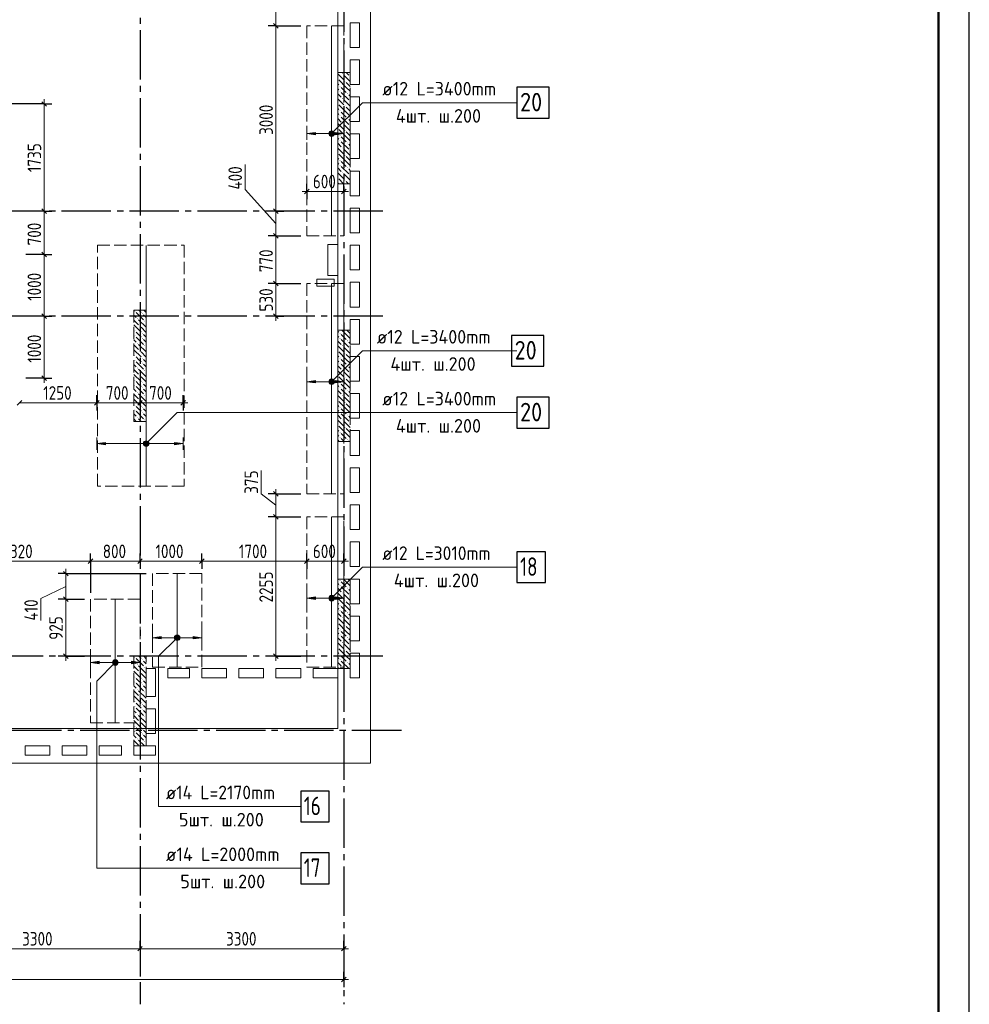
# Model space of a CAD drawing. Header units: millimetres. Extents: x 0 to 61017, y 0 to 42000.
# Tile 23 of 24: x 44032 to 59400, y 15970 to 31898. Entities that reach past the tile are written whole.
import ezdxf

# ---------------------------------------------------------------- set-up
doc = ezdxf.new("R2010")
doc.units = ezdxf.units.MM
doc.linetypes.add('______2', pattern=[270, 200, -70])
doc.linetypes.add('______5', pattern=[1100, 800, -100, 100, -100])
for name, color, linetype, lineweight in [('Standard', 7, 'Continuous', 25), ('ДОП Верх по У', 7, 'Continuous', 25), ('ЖБ Пилон', 180, 'Continuous', 25), ('Оси', 40, '______5', 18), ('Позиционная метка номер позиции', 7, 'Continuous', 13), ('Примечания', 7, 'Continuous', 25)]:
    doc.layers.add(name, color=color, linetype=linetype, lineweight=lineweight)
doc.layers.add('ЖБ Перекрытие верхний уровень', color=7, linetype='Continuous', lineweight=25, true_color=0xe0e0ff)
doc.styles.add('GOST 2.304-81', font='txt')
doc.styles.add('ISOCPEUR', font='txt')

msp = doc.modelspace()

# ---------------------------------------------------------------- hatches: boundary and pattern name
at = {"layer": 'ДОП Верх по У', "linetype": 'Continuous', "lineweight": 13, "transparency": 33554687}
for points in [[(48820, 30035), (48680, 30055), (48820, 30075)], [(48820, 26021), (48680, 26041), (48820, 26061)], [(45420, 25021), (45280, 25041), (45420, 25061)], [(48820, 22521), (48680, 22541), (48820, 22561)], [(46320, 21880), (46180, 21900), (46320, 21920)], [(45320, 21480), (45180, 21500), (45320, 21520)]]:
    msp.add_hatch(color=7, dxfattribs=at).paths.add_polyline_path(points, flags=16)
for points in [[(49048, 30036), (49048, 30074), (49042, 30055)], [(49048, 30074), (49061, 30023), (49061, 30087)], [(49048, 30074), (49048, 30036), (49061, 30023)], [(49061, 30087), (49080, 30017), (49080, 30092)], [(49061, 30087), (49061, 30023), (49080, 30017)], [(49080, 30092), (49080, 30017), (49099, 30023)], [(49080, 30092), (49099, 30023), (49099, 30087)], [(49099, 30087), (49099, 30023), (49112, 30036)], [(49099, 30087), (49112, 30036), (49112, 30074)], [(49112, 30074), (49112, 30036), (49117, 30055)], [(49140, 30035), (49280, 30055), (49140, 30075)], [(49048, 26022), (49048, 26060), (49042, 26041)], [(49048, 26060), (49061, 26009), (49061, 26073)], [(49048, 26060), (49048, 26022), (49061, 26009)], [(49061, 26073), (49080, 26004), (49080, 26078)], [(49061, 26073), (49061, 26009), (49080, 26004)], [(49080, 26078), (49080, 26004), (49099, 26009)], [(49080, 26078), (49099, 26009), (49099, 26073)], [(49099, 26073), (49099, 26009), (49112, 26022)], [(49099, 26073), (49112, 26022), (49112, 26060)], [(49112, 26060), (49112, 26022), (49117, 26041)], [(49140, 26021), (49280, 26041), (49140, 26061)], [(46048, 25022), (46048, 25060), (46042, 25041)], [(46048, 25060), (46061, 25009), (46061, 25073)], [(46048, 25060), (46048, 25022), (46061, 25009)], [(46061, 25073), (46080, 25004), (46080, 25078)], [(46061, 25073), (46061, 25009), (46080, 25004)], [(46080, 25078), (46080, 25004), (46099, 25009)], [(46080, 25078), (46099, 25009), (46099, 25073)], [(46099, 25073), (46099, 25009), (46112, 25022)], [(46099, 25073), (46112, 25022), (46112, 25060)], [(46112, 25060), (46112, 25022), (46117, 25041)], [(46540, 25021), (46680, 25041), (46540, 25061)], [(49048, 22522), (49048, 22560), (49042, 22541)], [(49048, 22560), (49061, 22509), (49061, 22573)], [(49048, 22560), (49048, 22522), (49061, 22509)], [(49061, 22573), (49080, 22504), (49080, 22578)], [(49061, 22573), (49061, 22509), (49080, 22504)], [(49080, 22578), (49080, 22504), (49099, 22509)], [(49080, 22578), (49099, 22509), (49099, 22573)], [(49099, 22573), (49099, 22509), (49112, 22522)], [(49099, 22573), (49112, 22522), (49112, 22560)], [(49112, 22560), (49112, 22522), (49117, 22541)], [(49140, 22521), (49280, 22541), (49140, 22561)], [(46548, 21881), (46548, 21919), (46542, 21900)], [(46548, 21919), (46561, 21868), (46561, 21932)], [(46548, 21919), (46548, 21881), (46561, 21868)], [(46561, 21932), (46580, 21862), (46580, 21938)], [(46561, 21932), (46561, 21868), (46580, 21862)], [(46580, 21938), (46580, 21862), (46599, 21868)], [(46580, 21938), (46599, 21868), (46599, 21932)], [(46599, 21932), (46599, 21868), (46612, 21881)], [(46599, 21932), (46612, 21881), (46612, 21919)], [(46612, 21919), (46612, 21881), (46617, 21900)], [(46840, 21880), (46980, 21900), (46840, 21920)], [(45548, 21481), (45548, 21519), (45542, 21500)], [(45548, 21519), (45561, 21468), (45561, 21532)], [(45548, 21519), (45548, 21481), (45561, 21468)], [(45561, 21532), (45580, 21462), (45580, 21538)], [(45561, 21532), (45561, 21468), (45580, 21462)], [(45580, 21538), (45580, 21462), (45599, 21468)], [(45580, 21538), (45599, 21468), (45599, 21532)], [(45599, 21532), (45599, 21468), (45612, 21481)], [(45599, 21532), (45612, 21481), (45612, 21519)], [(45612, 21519), (45612, 21481), (45617, 21500)], [(45840, 21480), (45980, 21500), (45840, 21520)]]:
    msp.add_hatch(color=7, dxfattribs=at).paths.add_polyline_path(points)
at = {"layer": 'ЖБ Пилон', "linetype": 'Continuous', "lineweight": 18, "transparency": 33554687}
for points in [[(49180, 30947), (49183, 30943), (49180, 30940)], [(49250, 31023), (49257, 31030), (49263, 31023), (49257, 31017)], [(49290, 30903), (49297, 30910), (49303, 30903), (49297, 30897)], [(49370, 30983), (49377, 30990), (49380, 30987), (49380, 30980), (49377, 30977)], [(49210, 30823), (49217, 30830), (49223, 30823), (49217, 30817)], [(49210, 30743), (49217, 30750), (49223, 30743), (49217, 30737)], [(49250, 30623), (49257, 30630), (49263, 30623), (49257, 30617)], [(49330, 30703), (49337, 30710), (49343, 30703), (49337, 30697)], [(49370, 30583), (49377, 30590), (49380, 30587), (49380, 30580), (49377, 30577)], [(49180, 30547), (49183, 30543), (49180, 30540)], [(49210, 30423), (49217, 30430), (49223, 30423), (49217, 30417)], [(49290, 30503), (49297, 30510), (49303, 30503), (49297, 30497)], [(49210, 30343), (49217, 30350), (49223, 30343), (49217, 30337)], [(49330, 30303), (49337, 30310), (49343, 30303), (49337, 30297)], [(49180, 30147), (49183, 30143), (49180, 30140)], [(49250, 30223), (49257, 30230), (49263, 30223), (49257, 30217)], [(49290, 30103), (49297, 30110), (49303, 30103), (49297, 30097)], [(49370, 30183), (49377, 30190), (49380, 30187), (49380, 30180), (49377, 30177)], [(49210, 30023), (49217, 30030), (49223, 30023), (49217, 30017)], [(49210, 29943), (49217, 29950), (49223, 29943), (49217, 29937)], [(49250, 29823), (49257, 29830), (49263, 29823), (49257, 29817)], [(49330, 29903), (49337, 29910), (49343, 29903), (49337, 29897)], [(49370, 29783), (49377, 29790), (49380, 29787), (49380, 29780), (49377, 29777)], [(49180, 29747), (49183, 29743), (49180, 29740)], [(49210, 29623), (49217, 29630), (49223, 29623), (49217, 29617)], [(49290, 29703), (49297, 29710), (49303, 29703), (49297, 29697)], [(49210, 29543), (49217, 29550), (49223, 29543), (49217, 29537)], [(49330, 29503), (49337, 29510), (49343, 29503), (49337, 29497)], [(49180, 29347), (49183, 29343), (49180, 29340)], [(49250, 29423), (49257, 29430), (49263, 29423), (49257, 29417)], [(49290, 29303), (49297, 29310), (49303, 29303), (49297, 29297)], [(49370, 29383), (49377, 29390), (49380, 29387), (49380, 29380), (49377, 29377)], [(45890, 27183), (45897, 27190), (45903, 27183), (45897, 27177)], [(46010, 27143), (46017, 27150), (46023, 27143), (46017, 27137)], [(45930, 27063), (45937, 27070), (45943, 27063), (45937, 27057)], [(45970, 26943), (45977, 26950), (45983, 26943), (45977, 26937)], [(46050, 27023), (46057, 27030), (46063, 27023), (46057, 27017)], [(45890, 26863), (45897, 26870), (45903, 26863), (45897, 26857)], [(45890, 26783), (45897, 26790), (45903, 26783), (45897, 26777)], [(46010, 26823), (46017, 26830), (46023, 26823), (46017, 26817)], [(49210, 26823), (49217, 26830), (49223, 26823), (49217, 26817)], [(45930, 26663), (45937, 26670), (45943, 26663), (45937, 26657)], [(46010, 26743), (46017, 26750), (46023, 26743), (46017, 26737)], [(46050, 26623), (46057, 26630), (46063, 26623), (46057, 26617)], [(49210, 26743), (49217, 26750), (49223, 26743), (49217, 26737)], [(49250, 26623), (49257, 26630), (49263, 26623), (49257, 26617)], [(49330, 26703), (49337, 26710), (49343, 26703), (49337, 26697)], [(45890, 26463), (45897, 26470), (45903, 26463), (45897, 26457)], [(45970, 26543), (45977, 26550), (45983, 26543), (45977, 26537)], [(49180, 26547), (49183, 26543), (49180, 26540)], [(49290, 26503), (49297, 26510), (49303, 26503), (49297, 26497)], [(49370, 26583), (49377, 26590), (49380, 26587), (49380, 26580), (49377, 26577)], [(45890, 26383), (45897, 26390), (45903, 26383), (45897, 26377)], [(46010, 26423), (46017, 26430), (46023, 26423), (46017, 26417)], [(46010, 26343), (46017, 26350), (46023, 26343), (46017, 26337)], [(49210, 26423), (49217, 26430), (49223, 26423), (49217, 26417)], [(49210, 26343), (49217, 26350), (49223, 26343), (49217, 26337)], [(49330, 26303), (49337, 26310), (49343, 26303), (49337, 26297)], [(45930, 26263), (45937, 26270), (45943, 26263), (45937, 26257)], [(45970, 26143), (45977, 26150), (45983, 26143), (45977, 26137)], [(46050, 26223), (46057, 26230), (46063, 26223), (46057, 26217)], [(49180, 26147), (49183, 26143), (49180, 26140)], [(49250, 26223), (49257, 26230), (49263, 26223), (49257, 26217)], [(49370, 26183), (49377, 26190), (49380, 26187), (49380, 26180), (49377, 26177)], [(45890, 26063), (45897, 26070), (45903, 26063), (45897, 26057)], [(45890, 25983), (45897, 25990), (45903, 25983), (45897, 25977)], [(46010, 26023), (46017, 26030), (46023, 26023), (46017, 26017)], [(49210, 26023), (49217, 26030), (49223, 26023), (49217, 26017)], [(49290, 26103), (49297, 26110), (49303, 26103), (49297, 26097)], [(45930, 25863), (45937, 25870), (45943, 25863), (45937, 25857)], [(46010, 25943), (46017, 25950), (46023, 25943), (46017, 25937)], [(46050, 25823), (46057, 25830), (46063, 25823), (46057, 25817)], [(49210, 25943), (49217, 25950), (49223, 25943), (49217, 25937)], [(49250, 25823), (49257, 25830), (49263, 25823), (49257, 25817)], [(49330, 25903), (49337, 25910), (49343, 25903), (49337, 25897)], [(45890, 25663), (45897, 25670), (45903, 25663), (45897, 25657)], [(45970, 25743), (45977, 25750), (45983, 25743), (45977, 25737)], [(49180, 25747), (49183, 25743), (49180, 25740)], [(49290, 25703), (49297, 25710), (49303, 25703), (49297, 25697)], [(49370, 25783), (49377, 25790), (49380, 25787), (49380, 25780), (49377, 25777)], [(45890, 25583), (45897, 25590), (45903, 25583), (45897, 25577)], [(46010, 25623), (46017, 25630), (46023, 25623), (46017, 25617)], [(46010, 25543), (46017, 25550), (46023, 25543), (46017, 25537)], [(49210, 25623), (49217, 25630), (49223, 25623), (49217, 25617)], [(49210, 25543), (49217, 25550), (49223, 25543), (49217, 25537)], [(49330, 25503), (49337, 25510), (49343, 25503), (49337, 25497)], [(45930, 25463), (45937, 25470), (45943, 25463), (45937, 25457)], [(46050, 25423), (46057, 25430), (46063, 25423), (46057, 25417)], [(49180, 25347), (49183, 25343), (49180, 25340)], [(49250, 25423), (49257, 25430), (49263, 25423), (49257, 25417)], [(49370, 25383), (49377, 25390), (49380, 25387), (49380, 25380), (49377, 25377)], [(49210, 25223), (49217, 25230), (49223, 25223), (49217, 25217)], [(49290, 25303), (49297, 25310), (49303, 25303), (49297, 25297)], [(49210, 25143), (49217, 25150), (49223, 25143), (49217, 25137)], [(49330, 25103), (49337, 25110), (49343, 25103), (49337, 25097)], [(49210, 22823), (49217, 22830), (49223, 22823), (49217, 22817)], [(49210, 22743), (49217, 22750), (49223, 22743), (49217, 22737)], [(49250, 22623), (49257, 22630), (49263, 22623), (49257, 22617)], [(49330, 22703), (49337, 22710), (49343, 22703), (49337, 22697)], [(49180, 22547), (49183, 22543), (49180, 22540)], [(49290, 22503), (49297, 22510), (49303, 22503), (49297, 22497)], [(49370, 22583), (49377, 22590), (49380, 22587), (49380, 22580), (49377, 22577)], [(49210, 22423), (49217, 22430), (49223, 22423), (49217, 22417)], [(49210, 22343), (49217, 22350), (49223, 22343), (49217, 22337)], [(49330, 22303), (49337, 22310), (49343, 22303), (49337, 22297)], [(49180, 22147), (49183, 22143), (49180, 22140)], [(49250, 22223), (49257, 22230), (49263, 22223), (49257, 22217)], [(49370, 22183), (49377, 22190), (49380, 22187), (49380, 22180), (49377, 22177)], [(49210, 22023), (49217, 22030), (49223, 22023), (49217, 22017)], [(49290, 22103), (49297, 22110), (49303, 22103), (49297, 22097)], [(49210, 21943), (49217, 21950), (49223, 21943), (49217, 21937)], [(49250, 21823), (49257, 21830), (49263, 21823), (49257, 21817)], [(49330, 21903), (49337, 21910), (49343, 21903), (49337, 21897)], [(49180, 21747), (49183, 21743), (49180, 21740)], [(49290, 21703), (49297, 21710), (49303, 21703), (49297, 21697)], [(49370, 21783), (49377, 21790), (49380, 21787), (49380, 21780), (49377, 21777)], [(45890, 21583), (45897, 21590), (45903, 21583), (45897, 21577)], [(46010, 21543), (46017, 21550), (46023, 21543), (46017, 21537)], [(49210, 21623), (49217, 21630), (49223, 21623), (49217, 21617)], [(49210, 21543), (49217, 21550), (49223, 21543), (49217, 21537)], [(49330, 21503), (49337, 21510), (49343, 21503), (49337, 21497)], [(45930, 21463), (45937, 21470), (45943, 21463), (45937, 21457)], [(45970, 21343), (45977, 21350), (45983, 21343), (45977, 21337)], [(46050, 21423), (46057, 21430), (46063, 21423), (46057, 21417)], [(49250, 21423), (49257, 21430), (49263, 21423), (49257, 21417)], [(45890, 21263), (45897, 21270), (45903, 21263), (45897, 21257)], [(45890, 21183), (45897, 21190), (45903, 21183), (45897, 21177)], [(46010, 21223), (46017, 21230), (46023, 21223), (46017, 21217)], [(45930, 21063), (45937, 21070), (45943, 21063), (45937, 21057)], [(46010, 21143), (46017, 21150), (46023, 21143), (46017, 21137)], [(46050, 21023), (46057, 21030), (46063, 21023), (46057, 21017)], [(45890, 20863), (45897, 20870), (45903, 20863), (45897, 20857)], [(45970, 20943), (45977, 20950), (45983, 20943), (45977, 20937)], [(45890, 20783), (45897, 20790), (45903, 20783), (45897, 20777)], [(46010, 20823), (46017, 20830), (46023, 20823), (46017, 20817)], [(46010, 20743), (46017, 20750), (46023, 20743), (46017, 20737)], [(45930, 20663), (45937, 20670), (45943, 20663), (45937, 20657)], [(45970, 20543), (45977, 20550), (45983, 20543), (45977, 20537)], [(46050, 20623), (46057, 20630), (46063, 20623), (46057, 20617)], [(45890, 20463), (45897, 20470), (45903, 20463), (45897, 20457)], [(45890, 20383), (45897, 20390), (45903, 20383), (45897, 20377)], [(46010, 20423), (46017, 20430), (46023, 20423), (46017, 20417)], [(45930, 20263), (45937, 20270), (45943, 20263), (45937, 20257)], [(46010, 20343), (46017, 20350), (46023, 20343), (46017, 20337)], [(46050, 20223), (46057, 20230), (46063, 20223), (46057, 20217)]]:
    msp.add_hatch(color=7, dxfattribs=at).paths.add_polyline_path(points, flags=16)
at = {"layer": 'Позиционная метка номер позиции', "linetype": 'Continuous', "lineweight": 13, "transparency": 33554687}
for points in [[(49037, 30066), (49112, 30023), (49048, 30087)], [(49037, 30044), (49091, 30012), (49037, 30066)], [(49037, 30066), (49091, 30012), (49112, 30023)], [(49069, 30012), (49037, 30044), (49048, 30023)], [(49037, 30044), (49069, 30012), (49091, 30012)], [(49048, 30087), (49123, 30044), (49069, 30098)], [(49048, 30087), (49112, 30023), (49123, 30044)], [(49069, 30098), (49123, 30044), (49123, 30066)], [(49069, 30098), (49123, 30066), (49091, 30098)], [(49091, 30098), (49123, 30066), (49112, 30087)], [(49037, 26052), (49112, 26009), (49048, 26073)], [(49037, 26030), (49091, 25998), (49037, 26052)], [(49037, 26052), (49091, 25998), (49112, 26009)], [(49069, 25998), (49037, 26030), (49048, 26009)], [(49037, 26030), (49069, 25998), (49091, 25998)], [(49048, 26073), (49123, 26030), (49069, 26084)], [(49048, 26073), (49112, 26009), (49123, 26030)], [(49069, 26084), (49123, 26030), (49123, 26052)], [(49069, 26084), (49123, 26052), (49091, 26084)], [(49091, 26084), (49123, 26052), (49112, 26073)], [(46037, 25052), (46112, 25009), (46048, 25073)], [(46037, 25030), (46091, 24998), (46037, 25052)], [(46037, 25052), (46091, 24998), (46112, 25009)], [(46069, 24998), (46037, 25030), (46048, 25009)], [(46037, 25030), (46069, 24998), (46091, 24998)], [(46048, 25073), (46123, 25030), (46069, 25084)], [(46048, 25073), (46112, 25009), (46123, 25030)], [(46069, 25084), (46123, 25030), (46123, 25052)], [(46069, 25084), (46123, 25052), (46091, 25084)], [(46091, 25084), (46123, 25052), (46112, 25073)], [(49037, 22552), (49112, 22509), (49048, 22573)], [(49037, 22530), (49091, 22498), (49037, 22552)], [(49037, 22552), (49091, 22498), (49112, 22509)], [(49069, 22498), (49037, 22530), (49048, 22509)], [(49037, 22530), (49069, 22498), (49091, 22498)], [(49048, 22573), (49123, 22530), (49069, 22584)], [(49048, 22573), (49112, 22509), (49123, 22530)], [(49069, 22584), (49123, 22530), (49123, 22552)], [(49069, 22584), (49123, 22552), (49091, 22584)], [(49091, 22584), (49123, 22552), (49112, 22573)], [(46612, 21868), (46548, 21932), (46537, 21911)], [(46612, 21868), (46537, 21911), (46591, 21857)], [(46591, 21857), (46537, 21911), (46537, 21889)], [(46591, 21857), (46537, 21889), (46569, 21857)], [(46569, 21857), (46537, 21889), (46548, 21868)], [(46623, 21889), (46569, 21943), (46548, 21932)], [(46623, 21889), (46548, 21932), (46612, 21868)], [(46623, 21911), (46591, 21943), (46569, 21943)], [(46623, 21911), (46569, 21943), (46623, 21889)], [(46591, 21943), (46623, 21911), (46612, 21932)], [(45612, 21468), (45548, 21532), (45537, 21511)], [(45612, 21468), (45537, 21511), (45591, 21457)], [(45591, 21457), (45537, 21511), (45537, 21489)], [(45623, 21489), (45569, 21543), (45548, 21532)], [(45623, 21489), (45548, 21532), (45612, 21468)], [(45623, 21511), (45591, 21543), (45569, 21543)], [(45623, 21511), (45569, 21543), (45623, 21489)], [(45591, 21543), (45623, 21511), (45612, 21532)], [(45591, 21457), (45537, 21489), (45569, 21457)], [(45569, 21457), (45537, 21489), (45548, 21468)]]:
    msp.add_hatch(color=7, dxfattribs=at).paths.add_polyline_path(points)

# ---------------------------------------------------------------- linework, layer by layer
at = {"layer": 'Standard', "color": 7, "linetype": 'Continuous', "lineweight": 13, "transparency": 33554687}
for p, q in [((48180, 32450), (48180, 31800)), ((48180, 31800), (48180, 28800)), ((44430, 30535), (44430, 30610)), ((47680, 29150), (47680, 29557)), ((48180, 28600), (47680, 29150)), ((48680, 29120), (48605, 29120)), ((48680, 29120), (49280, 29120)), ((49280, 29120), (49355, 29120)), ((44430, 28800), (44430, 28100)), ((48180, 28800), (48180, 28400)), ((48180, 28400), (48180, 27630)), ((44430, 28100), (44430, 27100)), ((48180, 27630), (48180, 27100)), ((44430, 27100), (44430, 26100)), ((48180, 27100), (48180, 27025)), ((44430, 26100), (44430, 26025)), ((45280, 25700), (44030, 25700)), ((45980, 25700), (45280, 25700)), ((46680, 25700), (45980, 25700)), ((46680, 25700), (46755, 25700)), ((47941, 24229), (47941, 24604)), ((48180, 24043), (47941, 24229)), ((48180, 24230), (48180, 24305)), ((48180, 24230), (48180, 23857)), ((48180, 23857), (48180, 21600)), ((42860, 23137), (45180, 23137)), ((45180, 23137), (45980, 23137)), ((45980, 23137), (46980, 23137)), ((46980, 23137), (48680, 23137)), ((48680, 23137), (49280, 23137)), ((49280, 23137), (49355, 23137)), ((44780, 22937), (44780, 23012)), ((44780, 22731), (44377, 22537)), ((44377, 22537), (44377, 22177)), ((44780, 22525), (44780, 21600)), ((44780, 21600), (44780, 21525)), ((48180, 21600), (48180, 21525)), ((42680, 16870), (45980, 16870)), ((45980, 16870), (49280, 16870)), ((49280, 16870), (49355, 16870)), ((49280, 16370), (7200, 16370)), ((49280, 16370), (49355, 16370))]:
    msp.add_line(p, q, dxfattribs=at)
at = {"layer": 'Standard', "color": 251, "linetype": 'Continuous', "lineweight": -3, "true_color": 0x656565, "transparency": 33554687}
for p, q in [((48180, 31800), (48055, 31800)), ((48180, 31800), (48305, 31800)), ((48180, 31800), (48580, 31800)), ((44430, 30535), (43320, 30535)), ((44430, 30535), (44305, 30535)), ((44430, 30535), (44555, 30535)), ((48680, 29120), (48680, 29245)), ((49280, 29120), (49280, 29245)), ((48680, 29120), (48680, 28995)), ((48680, 29120), (48680, 29120)), ((49280, 29120), (49280, 28995)), ((49280, 29120), (49280, 29120)), ((44430, 28800), (44305, 28800)), ((44430, 28800), (44555, 28800)), ((44430, 28800), (44430, 28800)), ((48180, 28800), (48055, 28800)), ((48180, 28800), (48305, 28800)), ((48180, 28800), (48188, 28800)), ((48180, 28400), (48055, 28400)), ((48180, 28400), (48305, 28400)), ((48180, 28400), (48580, 28400)), ((44430, 28100), (44305, 28100)), ((44430, 28100), (44555, 28100)), ((48180, 27630), (48055, 27630)), ((48180, 27630), (48305, 27630)), ((48180, 27630), (48580, 27630)), ((44430, 27100), (44305, 27100)), ((44430, 27100), (44555, 27100)), ((48180, 27100), (48055, 27100)), ((48180, 27100), (48305, 27100)), ((48180, 27100), (48288, 27100)), ((44430, 26100), (44130, 26100)), ((44430, 26100), (44305, 26100)), ((44430, 26100), (44555, 26100)), ((45280, 25700), (45280, 25825)), ((45980, 25700), (45980, 25825)), ((46680, 25700), (46680, 25825)), ((45280, 25700), (45280, 25575)), ((45280, 25700), (45280, 25700)), ((45980, 25700), (45980, 25575)), ((45980, 25700), (45980, 25700)), ((46680, 25700), (46680, 25575)), ((46680, 25700), (46680, 25700)), ((48180, 24230), (48055, 24230)), ((48180, 24230), (48305, 24230)), ((48180, 24230), (48580, 24230)), ((48180, 23857), (48055, 23857)), ((48180, 23857), (48305, 23857)), ((48180, 23857), (48580, 23857)), ((45180, 23137), (45180, 23262)), ((45980, 23137), (45980, 23262)), ((46980, 23137), (46980, 23262)), ((48680, 23137), (48680, 23262)), ((49280, 23137), (49280, 23262)), ((45180, 23137), (45180, 23012)), ((45180, 23137), (45180, 22625)), ((45980, 23137), (45980, 23012)), ((45980, 23137), (45980, 23081)), ((46980, 23137), (46980, 23012)), ((46980, 23137), (46980, 23037)), ((48680, 23137), (48680, 23012)), ((48680, 23137), (48680, 23137)), ((49280, 23137), (49280, 23012)), ((49280, 23137), (49280, 23137)), ((44780, 22937), (44655, 22937)), ((44780, 22937), (44905, 22937)), ((44780, 22525), (44655, 22525)), ((44780, 22525), (44905, 22525)), ((44780, 22525), (45080, 22525)), ((44780, 21600), (44655, 21600)), ((44780, 21600), (44905, 21600)), ((44780, 21600), (45080, 21600)), ((48180, 21600), (48055, 21600)), ((48180, 21600), (48305, 21600)), ((48180, 21600), (48580, 21600)), ((45980, 16870), (45980, 16995)), ((49280, 16870), (49280, 16995)), ((45980, 16870), (45980, 16745)), ((45980, 16870), (45980, 16418)), ((49280, 16870), (49280, 16745)), ((49280, 16870), (49280, 16418)), ((49280, 16370), (49280, 16495)), ((49280, 16370), (49280, 16245)), ((49280, 16370), (49280, 16320))]:
    msp.add_line(p, q, dxfattribs=at)
at = {"layer": 'Standard', "color": 7, "linetype": 'Continuous', "lineweight": 25, "transparency": 33554687}
for p, q in [((48142, 31838), (48217, 31762)), ((44392, 30572), (44467, 30497)), ((48642, 29082), (48717, 29158)), ((49242, 29082), (49317, 29158)), ((44392, 28838), (44467, 28762)), ((48142, 28838), (48217, 28762)), ((48142, 28438), (48217, 28362)), ((44392, 28138), (44467, 28062)), ((48142, 27667), (48217, 27592)), ((44392, 27138), (44467, 27063)), ((48142, 27138), (48217, 27063)), ((44392, 26138), (44467, 26063)), ((44067, 25738), (43992, 25663)), ((45317, 25738), (45242, 25663)), ((46017, 25738), (45942, 25663)), ((46717, 25738), (46642, 25663)), ((48142, 24267), (48217, 24192)), ((48142, 23894), (48217, 23819)), ((45142, 23099), (45217, 23174)), ((45942, 23099), (46017, 23174)), ((46942, 23099), (47017, 23174)), ((48642, 23099), (48717, 23174)), ((49242, 23099), (49317, 23174)), ((44742, 22974), (44817, 22899)), ((44742, 22562), (44817, 22487)), ((44742, 21638), (44817, 21562)), ((48142, 21638), (48217, 21562)), ((45942, 16833), (46017, 16907)), ((49242, 16833), (49317, 16907)), ((49317, 16407), (49242, 16333))]:
    msp.add_line(p, q, dxfattribs=at)
at = {"layer": 'Standard', "color": 7, "linetype": 'Continuous', "lineweight": 13, "transparency": 33554687}
msp.add_lwpolyline([(0, 0), (59400, 0), (59400, 42000), (0, 42000), (0, 0)], close=True, dxfattribs=at)
for points in [[(0, 42000), (0, 0), (59400, 0), (59400, 42000), (0, 42000)], [(59400, 42000), (0, 42000), (0, 0), (59400, 0), (59400, 42000)], [(59400, 42000), (0, 42000), (0, 0), (59400, 0), (59400, 42000)], [(44430, 30535), (44430, 29356), (44430, 29356), (44430, 28800)], [(44780, 22937), (44780, 22651), (44780, 22651), (44780, 22525)]]:
    msp.add_lwpolyline(points, dxfattribs=at)
at = {"layer": 'Standard', "color": 7, "linetype": 'Continuous', "lineweight": 25, "transparency": 33554687}
msp.add_lwpolyline([(0, 42000), (0, 0), (59400, 0), (59400, 42000), (0, 42000)], dxfattribs=at)
at = {"layer": 'Standard', "color": 7, "linetype": 'Continuous', "lineweight": 50, "transparency": 33554687}
msp.add_lwpolyline([(2000, 41500), (58900, 41500), (58900, 500), (2000, 500), (2000, 41500)], close=True, dxfattribs=at)
at = {"layer": 'Standard', "color": 254, "linetype": 'Continuous', "lineweight": 18, "true_color": 0xc4c4ff, "transparency": 33554687}
msp.add_lwpolyline([(7300, 20432), (49180, 20432), (49180, 37201), (7300, 37201), (7300, 20432)], dxfattribs=at)
at = {"layer": 'Standard', "color": 251, "linetype": 'Continuous', "lineweight": -3, "true_color": 0x656565, "transparency": 33554687}
for points in [[(44430, 28100), (44413, 28100), (44413, 28100), (44413, 28100), (44413, 28100), (44130, 28100)], [(44430, 27100), (44413, 27100), (44413, 27100), (44130, 27100)], [(44780, 22937), (44961, 22937), (44961, 22937), (46080, 22937)]]:
    msp.add_lwpolyline(points, dxfattribs=at)
at = {"layer": 'ДОП Верх по У', "color": 7, "linetype": 'Continuous', "lineweight": 18, "transparency": 33554687}
for p, q in [((49080, 31794), (49080, 28406)), ((46080, 28243), (46080, 24357)), ((49080, 27624), (49080, 24236)), ((49080, 23851), (49080, 21431)), ((46580, 22932), (46580, 21432)), ((45580, 22518), (45580, 20532))]:
    msp.add_line(p, q, dxfattribs=at)
at = {"layer": 'ДОП Верх по У', "color": 7, "linetype": 'Continuous', "lineweight": 13, "transparency": 33554687}
for p, q in [((49880, 30555), (51988, 30555)), ((49792, 26541), (51900, 26541)), ((49880, 25541), (51988, 25541)), ((49880, 23041), (51922, 23041)), ((46380, 19170), (48444, 19170)), ((46380, 18170), (48488, 18170))]:
    msp.add_line(p, q, dxfattribs=at)
at = {"layer": 'ДОП Верх по У', "color": 251, "linetype": 'Continuous', "lineweight": 13, "true_color": 0x494949, "transparency": 33554687}
for p, q in [((48680, 30055), (48680, 30155)), ((49280, 30055), (49280, 30155)), ((48680, 30055), (48820, 30075)), ((48820, 30035), (48680, 30055)), ((48680, 30055), (48680, 29955)), ((48680, 30055), (48680, 30055)), ((48820, 30075), (48820, 30035)), ((48820, 30055), (49050, 30055)), ((49080, 30092), (49080, 30092)), ((49080, 30017), (49080, 30017)), ((49110, 30055), (49140, 30055)), ((49280, 30055), (49140, 30075)), ((49140, 30075), (49140, 30035)), ((49140, 30035), (49280, 30055)), ((49280, 30055), (49280, 29955)), ((49280, 30055), (49280, 30055)), ((48680, 26041), (48680, 26141)), ((49280, 26041), (49280, 26141)), ((48680, 26041), (48820, 26061)), ((48820, 26021), (48680, 26041)), ((48680, 26041), (48680, 25941)), ((48680, 26041), (48680, 26041)), ((48820, 26061), (48820, 26021)), ((48820, 26041), (49050, 26041)), ((49080, 26078), (49080, 26078)), ((49080, 26004), (49080, 26004)), ((49110, 26041), (49140, 26041)), ((49280, 26041), (49140, 26061)), ((49140, 26061), (49140, 26021)), ((49140, 26021), (49280, 26041)), ((49280, 26041), (49280, 25941)), ((49280, 26041), (49280, 26041)), ((45280, 25041), (45280, 25141)), ((45280, 25041), (45420, 25061)), ((45420, 25021), (45280, 25041)), ((45280, 25041), (45280, 24941)), ((45280, 25041), (45280, 25041)), ((45420, 25061), (45420, 25021)), ((45420, 25041), (46050, 25041)), ((46080, 25078), (46080, 25078)), ((46110, 25041), (46540, 25041)), ((46680, 25041), (46540, 25061)), ((46540, 25061), (46540, 25021)), ((46540, 25021), (46680, 25041)), ((46680, 25041), (46680, 25141)), ((46680, 25041), (46680, 24941)), ((46680, 25041), (46680, 25041)), ((46080, 25004), (46080, 25004)), ((48680, 22541), (48680, 22641)), ((49280, 22541), (49280, 22641)), ((48680, 22541), (48820, 22561)), ((48820, 22521), (48680, 22541)), ((48680, 22541), (48680, 22441)), ((48680, 22541), (48680, 22541)), ((48820, 22561), (48820, 22521)), ((48820, 22541), (49050, 22541)), ((49080, 22578), (49080, 22578)), ((49080, 22504), (49080, 22504)), ((49110, 22541), (49140, 22541)), ((49280, 22541), (49140, 22561)), ((49140, 22561), (49140, 22521)), ((49140, 22521), (49280, 22541)), ((49280, 22541), (49280, 22441)), ((49280, 22541), (49280, 22541)), ((46180, 21900), (46180, 22000)), ((46980, 21900), (46980, 22000)), ((46180, 21900), (46320, 21920)), ((46320, 21880), (46180, 21900)), ((46180, 21900), (46180, 21800)), ((46180, 21900), (46180, 21900)), ((46320, 21920), (46320, 21880)), ((46320, 21900), (46550, 21900)), ((46580, 21938), (46580, 21938)), ((46580, 21862), (46580, 21862)), ((46610, 21900), (46840, 21900)), ((46980, 21900), (46840, 21920)), ((46840, 21920), (46840, 21880)), ((46840, 21880), (46980, 21900)), ((46980, 21900), (46980, 21800)), ((46980, 21900), (46980, 21900)), ((45180, 21500), (45180, 21600)), ((45180, 21500), (45320, 21520)), ((45320, 21520), (45320, 21480)), ((45580, 21538), (45580, 21538)), ((45980, 21500), (45840, 21520)), ((45840, 21520), (45840, 21480)), ((45980, 21500), (45980, 21600)), ((45320, 21480), (45180, 21500)), ((45180, 21500), (45180, 21400)), ((45180, 21500), (45180, 21500)), ((45320, 21500), (45550, 21500)), ((45580, 21462), (45580, 21462)), ((45610, 21500), (45840, 21500)), ((45840, 21480), (45980, 21500)), ((45980, 21500), (45980, 21400)), ((45980, 21500), (45980, 21500))]:
    msp.add_line(p, q, dxfattribs=at)
at = {"layer": 'ДОП Верх по У', "color": 7, "linetype": 'Continuous', "lineweight": 25, "transparency": 33554687}
for points in [[(52080, 30305), (52600, 30305), (52600, 30805), (52080, 30805), (52080, 30305)], [(51992, 26291), (52512, 26291), (52512, 26791), (51992, 26791), (51992, 26291)], [(52080, 25291), (52600, 25291), (52600, 25791), (52080, 25791), (52080, 25291)], [(52080, 22791), (52540, 22791), (52540, 23291), (52080, 23291), (52080, 22791)], [(48580, 18920), (49040, 18920), (49040, 19420), (48580, 19420), (48580, 18920)], [(48580, 17920), (49040, 17920), (49040, 18420), (48580, 18420), (48580, 17920)]]:
    msp.add_lwpolyline(points, dxfattribs=at)
at = {"layer": 'ДОП Верх по У', "color": 251, "linetype": 'Continuous', "lineweight": 13, "true_color": 0x494949, "transparency": 33554687}
for centre in [(49080, 30055), (49080, 26041), (46080, 25041), (49080, 22541), (46580, 21900), (45580, 21500)]:
    msp.add_circle(centre, 37.5, dxfattribs=at)
at = {"layer": 'ЖБ Перекрытие верхний уровень', "color": 7, "linetype": 'Continuous', "lineweight": 18, "transparency": 33554687}
for p, q in [((49710, 19870), (49710, 34830)), ((49380, 31850), (49530, 31850)), ((49380, 31450), (49380, 31850)), ((49530, 31850), (49530, 31450)), ((49530, 31450), (49380, 31450)), ((49380, 30850), (49380, 31250)), ((49380, 31250), (49530, 31250)), ((49530, 31250), (49530, 30850)), ((49530, 30850), (49380, 30850)), ((49380, 30250), (49380, 30650)), ((49380, 30650), (49530, 30650)), ((49530, 30650), (49530, 30250)), ((49530, 30250), (49380, 30250)), ((49380, 29650), (49380, 30050)), ((49380, 30050), (49530, 30050)), ((49530, 30050), (49530, 29650)), ((49530, 29650), (49380, 29650)), ((49380, 29450), (49530, 29450)), ((49380, 29050), (49380, 29450)), ((49530, 29450), (49530, 29050)), ((49530, 29050), (49380, 29050)), ((49380, 28850), (49530, 28850)), ((49380, 28450), (49380, 28850)), ((49530, 28850), (49530, 28450)), ((49530, 28450), (49380, 28450)), ((49180, 28260), (49020, 28260)), ((49020, 28260), (49020, 27760)), ((49180, 27760), (49180, 28260)), ((49380, 28250), (49530, 28250)), ((49380, 27850), (49380, 28250)), ((49530, 28250), (49530, 27850)), ((49020, 27760), (49180, 27760)), ((49530, 27850), (49380, 27850)), ((49120, 27700), (48840, 27700)), ((48840, 27700), (48840, 27590)), ((48840, 27590), (49120, 27590)), ((49120, 27590), (49120, 27700)), ((49380, 27250), (49380, 27650)), ((49380, 27650), (49530, 27650)), ((49530, 27650), (49530, 27250)), ((49530, 27250), (49380, 27250)), ((49380, 26650), (49380, 27050)), ((49380, 27050), (49530, 27050)), ((49530, 27050), (49530, 26650)), ((49530, 26650), (49380, 26650)), ((49380, 26450), (49530, 26450)), ((49380, 26050), (49380, 26450)), ((49530, 26450), (49530, 26050)), ((49530, 26050), (49380, 26050)), ((49380, 25450), (49380, 25850)), ((49380, 25850), (49530, 25850)), ((49530, 25850), (49530, 25450)), ((49530, 25450), (49380, 25450)), ((49380, 25250), (49530, 25250)), ((49380, 24850), (49380, 25250)), ((49530, 25250), (49530, 24850)), ((49530, 24850), (49380, 24850)), ((49380, 24650), (49530, 24650)), ((49380, 24250), (49380, 24650)), ((49530, 24650), (49530, 24250)), ((49530, 24250), (49380, 24250)), ((49380, 23650), (49380, 24050)), ((49380, 24050), (49530, 24050)), ((49530, 24050), (49530, 23650)), ((49530, 23650), (49380, 23650)), ((49380, 23450), (49530, 23450)), ((49380, 23050), (49380, 23450)), ((49530, 23450), (49530, 23050)), ((49530, 23050), (49380, 23050)), ((49380, 22450), (49380, 22850)), ((49380, 22850), (49530, 22850)), ((49530, 22850), (49530, 22450)), ((49530, 22450), (49380, 22450)), ((49380, 22250), (49530, 22250)), ((49380, 21850), (49380, 22250)), ((49530, 22250), (49530, 21850)), ((49530, 21850), (49380, 21850)), ((49380, 21650), (49530, 21650)), ((49380, 21250), (49380, 21650)), ((49530, 21650), (49530, 21250)), ((46080, 20950), (46080, 21400)), ((46080, 21400), (46230, 21400)), ((46230, 21400), (46230, 20950)), ((46430, 21400), (46780, 21400)), ((46430, 21250), (46430, 21400)), ((46780, 21400), (46780, 21250)), ((46980, 21400), (47380, 21400)), ((46980, 21250), (46980, 21400)), ((47380, 21400), (47380, 21250)), ((47580, 21400), (47980, 21400)), ((47580, 21250), (47580, 21400)), ((47980, 21400), (47980, 21250)), ((48180, 21400), (48580, 21400)), ((48180, 21250), (48180, 21400)), ((48580, 21400), (48580, 21250)), ((48780, 21400), (49180, 21400)), ((48780, 21250), (48780, 21400)), ((49180, 21400), (49180, 21250)), ((46780, 21250), (46430, 21250)), ((47380, 21250), (46980, 21250)), ((47980, 21250), (47580, 21250)), ((48580, 21250), (48180, 21250)), ((49180, 21250), (48780, 21250)), ((49530, 21250), (49380, 21250)), ((46230, 20950), (46080, 20950)), ((46080, 20750), (46230, 20750)), ((46080, 20350), (46080, 20750)), ((46230, 20750), (46230, 20350)), ((46230, 20350), (46080, 20350)), ((44120, 20150), (44520, 20150)), ((44120, 20000), (44120, 20150)), ((44520, 20150), (44520, 20000)), ((44720, 20150), (45120, 20150)), ((44720, 20000), (44720, 20150)), ((45120, 20150), (45120, 20000)), ((45320, 20150), (45680, 20150)), ((45320, 20000), (45320, 20150)), ((45680, 20150), (45680, 20000)), ((45880, 20150), (46230, 20150)), ((45880, 20000), (45880, 20150)), ((46230, 20150), (46230, 20000)), ((44520, 20000), (44120, 20000)), ((45120, 20000), (44720, 20000)), ((45680, 20000), (45320, 20000)), ((46230, 20000), (45880, 20000)), ((28240, 19870), (49710, 19870))]:
    msp.add_line(p, q, dxfattribs=at)
at = {"layer": 'ЖБ Пилон', "color": 253, "linetype": '______2', "lineweight": 13, "true_color": 0xa0a0a0, "transparency": 33554687}
for p, q in [((49180, 31045), (49180, 29245)), ((49380, 31045), (49180, 31045)), ((49380, 29245), (49380, 31045)), ((49180, 29245), (49380, 29245)), ((45880, 27200), (45880, 25400)), ((46080, 27200), (45880, 27200)), ((46080, 25400), (46080, 27200)), ((49180, 26875), (49180, 25075)), ((49380, 26875), (49180, 26875)), ((49380, 25075), (49380, 26875)), ((45880, 25400), (46080, 25400)), ((49180, 25075), (49380, 25075)), ((49180, 22850), (49180, 21400)), ((49380, 22850), (49180, 22850)), ((49380, 21400), (49380, 22850)), ((45880, 21600), (45880, 20150)), ((46080, 21600), (45880, 21600)), ((46080, 20150), (46080, 21600)), ((49180, 21400), (49380, 21400)), ((45880, 20150), (46080, 20150))]:
    msp.add_line(p, q, dxfattribs=at)
at = {"layer": 'ЖБ Пилон', "color": 9, "linetype": 'Continuous', "lineweight": 18, "true_color": 0xc7c7c7, "transparency": 33554687}
for p, q in [((49180, 31020), (49277, 30923)), ((49317, 30803), (49197, 30923)), ((49235, 31045), (49237, 31043)), ((49380, 30900), (49277, 31003)), ((49315, 31045), (49357, 31003)), ((49180, 30860), (49197, 30843)), ((49197, 30763), (49180, 30780)), ((49237, 30803), (49317, 30723)), ((49317, 30883), (49380, 30820)), ((49317, 30803), (49380, 30740)), ((49180, 30700), (49237, 30643)), ((49180, 30620), (49277, 30523)), ((49237, 30723), (49357, 30603)), ((49380, 30500), (49277, 30603)), ((49380, 30660), (49357, 30683)), ((49180, 30460), (49197, 30443)), ((49317, 30403), (49197, 30523)), ((49317, 30483), (49380, 30420)), ((49197, 30363), (49180, 30380)), ((49180, 30300), (49237, 30243)), ((49237, 30403), (49317, 30323)), ((49237, 30323), (49357, 30203)), ((49317, 30403), (49380, 30340)), ((49380, 30260), (49357, 30283)), ((49180, 30220), (49277, 30123)), ((49317, 30003), (49197, 30123)), ((49380, 30100), (49277, 30203)), ((49180, 30060), (49197, 30043)), ((49197, 29963), (49180, 29980)), ((49237, 30003), (49317, 29923)), ((49317, 30083), (49380, 30020)), ((49317, 30003), (49380, 29940)), ((49180, 29900), (49237, 29843)), ((49180, 29820), (49277, 29723)), ((49237, 29923), (49357, 29803)), ((49380, 29700), (49277, 29803)), ((49380, 29860), (49357, 29883)), ((49180, 29660), (49197, 29643)), ((49317, 29603), (49197, 29723)), ((49317, 29683), (49380, 29620)), ((49197, 29563), (49180, 29580)), ((49180, 29500), (49237, 29443)), ((49237, 29603), (49317, 29523)), ((49237, 29523), (49357, 29403)), ((49317, 29603), (49380, 29540)), ((49380, 29460), (49357, 29483)), ((49180, 29420), (49277, 29323)), ((49275, 29245), (49197, 29323)), ((49380, 29300), (49277, 29403)), ((49180, 29260), (49195, 29245)), ((49317, 29283), (49355, 29245)), ((45880, 27120), (45917, 27083)), ((45917, 27163), (46037, 27043)), ((45997, 27163), (45960, 27200)), ((46037, 27123), (46080, 27080)), ((46040, 27200), (46080, 27160)), ((45880, 27040), (45957, 26963)), ((45880, 26960), (45997, 26843)), ((45957, 27043), (46077, 26923)), ((46080, 26840), (45997, 26923)), ((46080, 27000), (46077, 27003)), ((45957, 26803), (45917, 26843)), ((45917, 26763), (46037, 26643)), ((45997, 26763), (45957, 26803)), ((46037, 26803), (46080, 26760)), ((49180, 26860), (49197, 26843)), ((49197, 26763), (49180, 26780)), ((49237, 26803), (49317, 26723)), ((49317, 26803), (49245, 26875)), ((49317, 26803), (49380, 26740)), ((49325, 26875), (49380, 26820)), ((45880, 26720), (45917, 26683)), ((45880, 26640), (45957, 26563)), ((45957, 26643), (46077, 26523)), ((46037, 26723), (46080, 26680)), ((46080, 26600), (46077, 26603)), ((49180, 26700), (49237, 26643)), ((49180, 26620), (49277, 26523)), ((49237, 26723), (49357, 26603)), ((49380, 26500), (49277, 26603)), ((49380, 26660), (49357, 26683)), ((45880, 26560), (45997, 26443)), ((45957, 26403), (45917, 26443)), ((46080, 26440), (45997, 26523)), ((49180, 26460), (49197, 26443)), ((49317, 26403), (49197, 26523)), ((49317, 26483), (49380, 26420)), ((45880, 26320), (45917, 26283)), ((45917, 26363), (46037, 26243)), ((45997, 26363), (45957, 26403)), ((46037, 26403), (46080, 26360)), ((46037, 26323), (46080, 26280)), ((49197, 26363), (49180, 26380)), ((49180, 26300), (49237, 26243)), ((49237, 26403), (49317, 26323)), ((49237, 26323), (49357, 26203)), ((49317, 26403), (49380, 26340)), ((49380, 26260), (49357, 26283)), ((45880, 26240), (45957, 26163)), ((45880, 26160), (45997, 26043)), ((45957, 26243), (46077, 26123)), ((46080, 26040), (45997, 26123)), ((46080, 26200), (46077, 26203)), ((49180, 26220), (49277, 26123)), ((49317, 26003), (49197, 26123)), ((49380, 26100), (49277, 26203)), ((45957, 26003), (45917, 26043)), ((45917, 25963), (46037, 25843)), ((45997, 25963), (45957, 26003)), ((46037, 26003), (46080, 25960)), ((49180, 26060), (49197, 26043)), ((49197, 25963), (49180, 25980)), ((49237, 26003), (49317, 25923)), ((49317, 26083), (49380, 26020)), ((49317, 26003), (49380, 25940)), ((45880, 25920), (45917, 25883)), ((45880, 25840), (45957, 25763)), ((45957, 25843), (46077, 25723)), ((46037, 25923), (46080, 25880)), ((49180, 25900), (49237, 25843)), ((49180, 25820), (49277, 25723)), ((49237, 25923), (49357, 25803)), ((49380, 25860), (49357, 25883)), ((45880, 25760), (45997, 25643)), ((46080, 25640), (45997, 25723)), ((46080, 25800), (46077, 25803)), ((49180, 25660), (49197, 25643)), ((49317, 25603), (49197, 25723)), ((49380, 25700), (49277, 25803)), ((49317, 25683), (49380, 25620)), ((45880, 25520), (45917, 25483)), ((45957, 25603), (45917, 25643)), ((45917, 25563), (46037, 25443)), ((45997, 25563), (45957, 25603)), ((46037, 25603), (46080, 25560)), ((46037, 25523), (46080, 25480)), ((49197, 25563), (49180, 25580)), ((49180, 25500), (49237, 25443)), ((49237, 25603), (49317, 25523)), ((49237, 25523), (49357, 25403)), ((49317, 25603), (49380, 25540)), ((45880, 25440), (45920, 25400)), ((45957, 25443), (46000, 25400)), ((46080, 25400), (46077, 25403)), ((49180, 25420), (49277, 25323)), ((49380, 25300), (49277, 25403)), ((49380, 25460), (49357, 25483)), ((49180, 25260), (49197, 25243)), ((49197, 25163), (49180, 25180)), ((49317, 25203), (49197, 25323)), ((49237, 25203), (49317, 25123)), ((49317, 25283), (49380, 25220)), ((49317, 25203), (49380, 25140)), ((49180, 25100), (49205, 25075)), ((49237, 25123), (49285, 25075)), ((49365, 25075), (49357, 25083)), ((49197, 22763), (49180, 22780)), ((49190, 22850), (49197, 22843)), ((49237, 22803), (49317, 22723)), ((49317, 22803), (49270, 22850)), ((49317, 22803), (49380, 22740)), ((49350, 22850), (49380, 22820)), ((49180, 22700), (49237, 22643)), ((49180, 22620), (49277, 22523)), ((49237, 22723), (49357, 22603)), ((49380, 22660), (49357, 22683)), ((49180, 22460), (49197, 22443)), ((49317, 22403), (49197, 22523)), ((49380, 22500), (49277, 22603)), ((49317, 22483), (49380, 22420)), ((49197, 22363), (49180, 22380)), ((49180, 22300), (49237, 22243)), ((49237, 22403), (49317, 22323)), ((49237, 22323), (49357, 22203)), ((49317, 22403), (49380, 22340)), ((49180, 22220), (49277, 22123)), ((49380, 22100), (49277, 22203)), ((49380, 22260), (49357, 22283)), ((49180, 22060), (49197, 22043)), ((49317, 22003), (49197, 22123)), ((49237, 22003), (49317, 21923)), ((49317, 22083), (49380, 22020)), ((49317, 22003), (49380, 21940)), ((49197, 21963), (49180, 21980)), ((49180, 21900), (49237, 21843)), ((49237, 21923), (49357, 21803)), ((49380, 21860), (49357, 21883)), ((49180, 21820), (49277, 21723)), ((49317, 21603), (49197, 21723)), ((49380, 21700), (49277, 21803)), ((49317, 21683), (49380, 21620)), ((45880, 21520), (45917, 21483)), ((45917, 21563), (46037, 21443)), ((45997, 21563), (45960, 21600)), ((46037, 21523), (46080, 21480)), ((46040, 21600), (46080, 21560)), ((49180, 21660), (49197, 21643)), ((49197, 21563), (49180, 21580)), ((49237, 21603), (49317, 21523)), ((49237, 21523), (49357, 21403)), ((49317, 21603), (49380, 21540)), ((45880, 21440), (45957, 21363)), ((45880, 21360), (45997, 21243)), ((45957, 21443), (46077, 21323)), ((46080, 21400), (46077, 21403)), ((49180, 21500), (49237, 21443)), ((49180, 21420), (49200, 21400)), ((49280, 21400), (49277, 21403)), ((49380, 21460), (49357, 21483)), ((45957, 21203), (45917, 21243)), ((45997, 21163), (45957, 21203)), ((46080, 21240), (45997, 21323)), ((46037, 21203), (46080, 21160)), ((45880, 21120), (45917, 21083)), ((45880, 21040), (45957, 20963)), ((45917, 21163), (46037, 21043)), ((45957, 21043), (46077, 20923)), ((46037, 21123), (46080, 21080)), ((45880, 20960), (45997, 20843)), ((46080, 20840), (45997, 20923)), ((46080, 21000), (46077, 21003)), ((45880, 20720), (45917, 20683)), ((45957, 20803), (45917, 20843)), ((45917, 20763), (46037, 20643)), ((45997, 20763), (45957, 20803)), ((46037, 20803), (46080, 20760)), ((46037, 20723), (46080, 20680)), ((45880, 20640), (45957, 20563)), ((45880, 20560), (45997, 20443)), ((45957, 20643), (46077, 20523)), ((46080, 20600), (46077, 20603)), ((45957, 20403), (45917, 20443)), ((45997, 20363), (45957, 20403)), ((46080, 20440), (45997, 20523)), ((46037, 20403), (46080, 20360)), ((45880, 20320), (45917, 20283)), ((45880, 20240), (45957, 20163)), ((45917, 20363), (46037, 20243)), ((45957, 20243), (46050, 20150)), ((46037, 20323), (46080, 20280)), ((45880, 20160), (45890, 20150)), ((46080, 20200), (46077, 20203))]:
    msp.add_line(p, q, dxfattribs=at)
at = {"layer": 'Оси', "color": 8, "linetype": '______5', "lineweight": -3, "transparency": 33554687}
for p, q in [((49280, 35800), (49280, 15970)), ((45980, 35030), (45980, 15970)), ((49910, 28800), (3600, 28800)), ((49910, 27100), (3600, 27100)), ((49910, 21600), (3600, 21600)), ((50210, 20400), (3600, 20400))]:
    msp.add_line(p, q, dxfattribs=at)
at = {"layer": 'Позиционная метка номер позиции', "color": 7, "linetype": 'Continuous', "lineweight": 13, "transparency": 33554687}
for p, q in [((49048, 30087), (49048, 30087)), ((49048, 30023), (49048, 30023)), ((49112, 30087), (49112, 30087)), ((49112, 30023), (49112, 30023)), ((49048, 26073), (49048, 26073)), ((49048, 26009), (49048, 26009)), ((49112, 26073), (49112, 26073)), ((49112, 26009), (49112, 26009)), ((46048, 25073), (46048, 25073)), ((46048, 25009), (46048, 25009)), ((46112, 25073), (46112, 25073)), ((46112, 25009), (46112, 25009)), ((49048, 22573), (49048, 22573)), ((49048, 22509), (49048, 22509)), ((49112, 22573), (49112, 22573)), ((49112, 22509), (49112, 22509)), ((46548, 21932), (46548, 21932)), ((46548, 21868), (46548, 21868)), ((46612, 21932), (46612, 21932)), ((46612, 21868), (46612, 21868)), ((45548, 21532), (45548, 21532)), ((45612, 21532), (45612, 21532)), ((45548, 21468), (45548, 21468)), ((45612, 21468), (45612, 21468))]:
    msp.add_line(p, q, dxfattribs=at)
for points in [[(49080, 30055), (49580, 30555), (52080, 30555)], [(49080, 26041), (49580, 26541), (52080, 26541)], [(46080, 25041), (46580, 25541), (52080, 25541)], [(49080, 22541), (49580, 23041), (52080, 23041)], [(46580, 21900), (46280, 21600), (46280, 19170), (48580, 19170)], [(45580, 21500), (45280, 21200), (45280, 18170), (48580, 18170)]]:
    msp.add_lwpolyline(points, dxfattribs=at)
for centre in [(49080, 30055), (49080, 26041), (46080, 25041), (49080, 22541), (46580, 21900), (45580, 21500)]:
    msp.add_circle(centre, 45, dxfattribs=at)
at = {"layer": 'Примечания', "color": 7, "linetype": '______2', "lineweight": 18, "transparency": 33554687}
for p, q in [((49280, 31800), (48680, 31800)), ((48680, 31800), (48680, 28400)), ((49280, 28400), (49280, 31800)), ((48680, 28400), (49280, 28400)), ((45293, 28250), (46693, 28250)), ((45293, 24350), (45293, 28250)), ((46693, 28250), (46693, 24350)), ((49280, 27630), (48680, 27630)), ((48680, 27630), (48680, 24230)), ((49280, 24230), (49280, 27630)), ((46693, 24350), (45293, 24350)), ((48680, 24230), (49280, 24230)), ((49280, 23857), (48680, 23857)), ((48680, 23857), (48680, 21425)), ((49280, 21425), (49280, 23857)), ((46980, 22937), (46180, 22937)), ((46180, 22937), (46180, 21425)), ((46980, 21425), (46980, 22937)), ((45980, 22525), (45180, 22525)), ((45180, 22525), (45180, 20525)), ((45980, 20525), (45980, 22525)), ((46180, 21425), (46980, 21425)), ((48680, 21425), (49280, 21425)), ((45180, 20525), (45980, 20525))]:
    msp.add_line(p, q, dxfattribs=at)

# ---------------------------------------------------------------- texts
at = {"layer": 'Standard', "color": 7, "linetype": 'Continuous', "lineweight": 25, "transparency": 33554687, "char_height": 220, "attachment_point": 7, "rotation": 90, "style": 'GOST 2.304-81'}
for s, insert, width in [('3000', (48130, 30034), 657.05), ('1735', (44380, 29433), 594.59), ('400', (47630, 29150), 531.96), ('700', (44380, 28247), 531.97), ('770', (48130, 27812), 531.97), ('1000', (44380, 27350), 625.73), ('530', (48130, 27177), 500.83), ('1000', (44380, 26350), 625.73), ('375', (47891, 24229), 500.81), ('2255', (48130, 22471), 641.48), ('410', (44327, 22177), 485.09), ('925', (44730, 21867), 516.39)]:
    msp.add_mtext(s, dxfattribs=dict(at, insert=insert, width=width))
at = {"layer": 'Standard', "color": 7, "linetype": 'Continuous', "lineweight": 25, "transparency": 33554687, "char_height": 220, "attachment_point": 7, "style": 'GOST 2.304-81'}
for s, insert, width in [('600', (48777, 29170), 531.97), ('1250', (44413, 25750), 610.16), ('700', (45427, 25750), 531.97), ('700', (46127, 25750), 531.97), ('2320', (43754, 23187), 657.05), ('800', (45377, 23187), 531.97), ('1000', (46230, 23187), 625.73), ('1700', (47580, 23187), 625.74), ('600', (48777, 23187), 531.97), ('3300', (44072, 16920), 641.48), ('3300', (47372, 16920), 641.48)]:
    msp.add_mtext(s, dxfattribs=dict(at, insert=insert, width=width))
at = {"layer": 'ДОП Верх по У', "color": 7, "linetype": 'Continuous', "lineweight": 13, "transparency": 33554687, "attachment_point": 7, "style": 'ISOCPEUR'}
for s, insert, char_height, width in [('\\W0.96;ø12 L=3400mm ', (49900, 30672), 220, 2172.6), ('\\W0.87;20', (52130, 30415), 300, 550.83), ('\\W0.97;4шт. ш.200 ', (50120, 30232), 220, 1734.41), ('\\W0.96;ø12 L=3400mm ', (49812, 26658), 220, 2172.6), ('\\W0.87;20', (52042, 26401), 300, 550.8), ('\\W0.97;4шт. ш.200 ', (50032, 26218), 220, 1734.41), ('\\W0.96;ø12 L=3400mm ', (49900, 25658), 220, 2172.6), ('\\W0.87;20', (52130, 25401), 300, 550.83), ('\\W0.97;4шт. ш.200 ', (50120, 25218), 220, 1734.41), ('\\W0.94;ø12 L=3010mm ', (49900, 23158), 220, 2104.38), ('\\W0.75;18', (52130, 22901), 300, 472.29), ('\\W0.97;4шт. ш.200 ', (50087, 22718), 220, 1734.41), ('\\W0.94;ø14 L=2170mm ', (46400, 19287), 220, 2126.49), ('\\W0.75;16', (48630, 19030), 300, 472.27), ('\\W0.97;5шт. ш.200 ', (46609, 18847), 220, 1712.34), ('\\W0.96;ø14 L=2000mm ', (46400, 18287), 220, 2172.6), ('\\W0.75;17', (48630, 18030), 300, 472.27), ('\\W0.97;5шт. ш.200 ', (46631, 17847), 220, 1712.33)]:
    msp.add_mtext(s, dxfattribs=dict(at, insert=insert, char_height=char_height, width=width))

doc.saveas('drawing.dxf')
